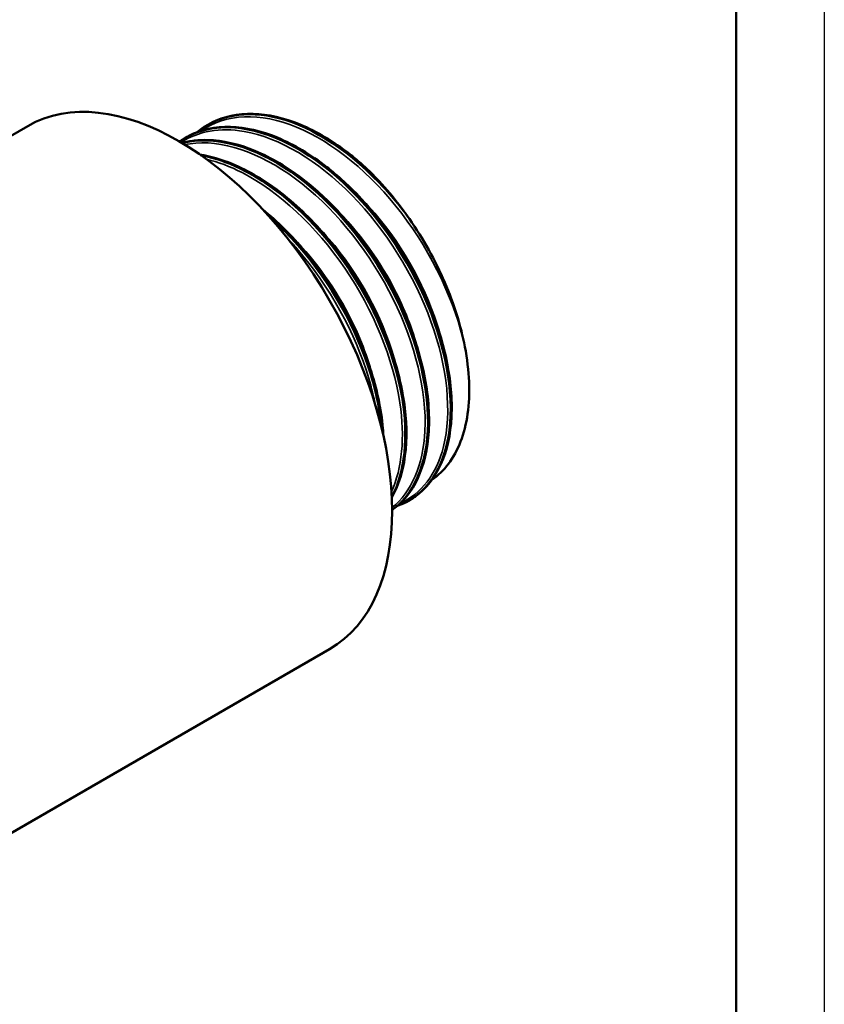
# Model space of a CAD drawing. Header units: millimetres. Extents: x -134 to 755, y -69 to 356.
# Tile 11 of 20: x 164 to 210, y 113 to 169. Entities that reach past the tile are written whole.
import ezdxf

# ---------------------------------------------------------------- set-up
doc = ezdxf.new("R2010")
doc.units = ezdxf.units.MM
for name, color, linetype, lineweight in [('Видимые тонкие (ГОСТ)', 7, 'Continuous', 35), ('Видимый контур (ГОСТ)', 7, 'Continuous', 50), ('Кромка (ГОСТ)', 7, 'Continuous', 50)]:
    doc.layers.add(name, color=color, linetype=linetype, lineweight=lineweight)

# ---------------------------------------------------------------- blocks, each defined once
blk = doc.blocks.new('Рамки ГОСТ_ граница 297x210')
at = {"layer": 'Кромка (ГОСТ)', "lineweight": 25}
blk.add_line((210, 297), (210, 0), dxfattribs=at)
at = {"layer": 'Кромка (ГОСТ)'}
blk.add_line((205, 5), (205, 292), dxfattribs=at)

msp = doc.modelspace()

# ---------------------------------------------------------------- linework, layer by layer
at = {"layer": 'Видимые тонкие (ГОСТ)'}
for points, knots in [([(189.6459, 150.1788), (189.0918, 152.7202), (187.7987, 155.4593), (186.067, 157.7275), (184.3358, 159.995), (182.1813, 161.7716), (180.1115, 162.6218), (178.0567, 163.4659), (176.103, 163.3892), (174.7034, 162.4049)], [8.1045097, 8.1045097, 8.1045097, 8.1045097, 8.826182, 8.826182, 8.826182, 9.547605, 9.547605, 9.547605, 10.2638012, 10.2638012, 10.2638012, 10.2638012]), ([(185.9807, 141.3154), (187.1701, 141.8411), (188.0415, 142.9655), (188.4339, 144.5241), (188.9188, 146.4507), (188.6671, 149.0238), (187.7275, 151.6179), (186.7881, 154.2113), (185.169, 156.8028), (183.2474, 158.7632), (181.3263, 160.723), (179.1192, 162.0345), (177.1443, 162.3762), (175.7908, 162.6103), (174.5543, 162.3874), (173.5644, 161.754)], [13.2888388, 13.2888388, 13.2888388, 13.2888388, 13.8711808, 13.8711808, 13.8711808, 14.5909949, 14.5909949, 14.5909949, 15.3105985, 15.3105985, 15.3105985, 16.0299964, 16.0299964, 16.0299964, 16.5230134, 16.5230134, 16.5230134, 16.5230134]), ([(185.5283, 141.0719), (186.622, 141.9474), (187.2884, 143.4847), (187.3833, 145.4113), (187.4923, 147.6248), (186.8456, 150.3327), (185.5864, 152.8801), (184.3274, 155.427), (182.4665, 157.7912), (180.4372, 159.4004), (178.4084, 161.0093), (176.2283, 161.8495), (174.4066, 161.7133), (174.1935, 161.6973), (173.9855, 161.6681), (173.7831, 161.6259)], [19.7173363, 19.7173363, 19.7173363, 19.7173363, 20.3423278, 20.3423278, 20.3423278, 21.0604177, 21.0604177, 21.0604177, 21.7783396, 21.7783396, 21.7783396, 22.4960981, 22.4960981, 22.4960981, 22.5800575, 22.5800575, 22.5800575, 22.5800575]), ([(185.4925, 141.9756), (186.0872, 143.2902), (186.2627, 145.056), (185.9676, 147.0121), (185.593, 149.495), (184.4632, 152.2624), (182.8397, 154.6379), (181.2173, 157.0117), (179.1157, 158.973), (177.0308, 160.0412), (176.3494, 160.3903), (175.6718, 160.6429), (175.0147, 160.7975)], [26.2948373, 26.2948373, 26.2948373, 26.2948373, 26.8638452, 26.8638452, 26.8638452, 27.5861047, 27.5861047, 27.5861047, 28.307848, 28.307848, 28.307848, 28.5437237, 28.5437237, 28.5437237, 28.5437237]), ([(188.3248, 150.5699), (187.7383, 152.897), (186.4854, 155.3666), (184.858, 157.3674), (184.4406, 157.8807), (183.9995, 158.3617), (183.5428, 158.8044)], [8.14773325, 8.14773325, 8.14773325, 8.14773325, 8.87427286, 8.87427286, 8.87427286, 9.06063115, 9.06063115, 9.06063115, 9.06063115]), ([(187.0353, 149.8288), (186.7523, 150.955), (186.3219, 152.1149), (185.7589, 153.239), (184.8605, 155.0328), (183.6309, 156.7223), (182.2588, 158.0631)], [14.43081347, 14.43081347, 14.43081347, 14.43081347, 14.78249163, 14.78249163, 14.78249163, 15.34367703, 15.34367703, 15.34367703, 15.34367703]), ([(185.7542, 149.0952), (185.1633, 151.4278), (183.9062, 153.9034), (182.2725, 155.9056), (181.8576, 156.4141), (181.4195, 156.8908), (180.9661, 157.3296)], [20.71495316, 20.71495316, 20.71495316, 20.71495316, 21.4431916, 21.4431916, 21.4431916, 21.62813575, 21.62813575, 21.62813575, 21.62813575]), ([(184.5815, 146.8507), (184.4854, 147.3549), (184.3605, 147.8685), (184.2068, 148.3867), (183.4427, 150.9616), (181.9727, 153.626), (180.137, 155.735), (179.9599, 155.9386), (179.7795, 156.1367), (179.5963, 156.3292)], [33.20269264, 33.20269264, 33.20269264, 33.20269264, 33.34723434, 33.34723434, 33.34723434, 34.06554603, 34.06554603, 34.06554603, 34.13486051, 34.13486051, 34.13486051, 34.13486051]), ([(184.4646, 148.355), (184.1596, 149.5637), (183.6848, 150.811), (183.0605, 152.0107), (182.174, 153.7144), (180.9918, 155.3101), (179.6808, 156.5888)], [26.99813846, 26.99813846, 26.99813846, 26.99813846, 27.37548238, 27.37548238, 27.37548238, 27.91132106, 27.91132106, 27.91132106, 27.91132106])]:
    msp.add_open_spline(points, degree=3, knots=knots, dxfattribs=at)
at = {"layer": 'Видимый контур (ГОСТ)'}
for p, q in [((136.6045, 146.3481), (164.8888, 162.678)), ((175.0824, 162.7494), (175.0944, 162.7563)), ((173.7982, 162.008), (173.8102, 162.0149)), ((186.5053, 141.4815), (186.5173, 141.4884)), ((161.838, 121.4259), (181.9888, 133.06))]:
    msp.add_line(p, q, dxfattribs=at)
for centre, major_axis, start_param, end_param in [((173.4388, 147.869), (-8.55, 14.809), 3.1415927, 6.2831853), ((181.4063, 152.469), (-6.0325, 10.4486), 4.8572844, 4.9160315)]:
    msp.add_ellipse(centre, major_axis=major_axis, ratio=0.5773503, start_param=start_param, end_param=end_param, dxfattribs=at)
for points, knots in [([(174.8829, 162.6258), (176.1916, 163.4733), (177.9441, 163.5791), (179.8084, 162.9118), (181.8658, 162.1754), (184.0421, 160.504), (185.8303, 158.3027), (186.0617, 158.0178), (186.2868, 157.7245), (186.5046, 157.4241)], [-10.2427371, -10.2427371, -10.2427371, -10.2427371, -9.5934965, -9.5934965, -9.5934965, -8.877013, -8.877013, -8.877013, -8.7842752, -8.7842752, -8.7842752, -8.7842752]), ([(186.0942, 157.993), (184.3339, 160.2523), (182.1591, 162.0043), (180.0815, 162.8207), (178.2154, 163.554), (176.4419, 163.5265), (175.0948, 162.7553)], [2.559837, 2.559837, 2.559837, 2.559837, 3.2800724, 3.2800724, 3.2800724, 3.9269908, 3.9269908, 3.9269908, 3.9269908]), ([(175.3007, 162.868), (175.9964, 163.2206), (176.8022, 163.3914), (178.4973, 163.3492), (179.4066, 163.1407), (181.2472, 162.3783), (182.2017, 161.8085), (183.3271, 160.9309), (183.5388, 160.7564), (183.7482, 160.5745)], [0, 0, 0, 0, 0.38195, 0.38195, 0.7598902, 0.7598902, 1.1445751, 1.1445751, 1.2345279, 1.2345279, 1.2345279, 1.2345279]), ([(173.6022, 161.8784), (174.4518, 162.4302), (175.4824, 162.6817), (176.6174, 162.5941), (178.5481, 162.445), (180.7645, 161.3159), (182.749, 159.4834), (184.7315, 157.6526), (186.466, 155.1357), (187.5505, 152.5394), (188.6641, 149.8737), (189.0813, 147.1489), (188.7105, 145.0543), (188.4013, 143.3086), (187.5483, 142.0136), (186.324, 141.3857)], [-16.5259225, -16.5259225, -16.5259225, -16.5259225, -16.1042264, -16.1042264, -16.1042264, -15.3869213, -15.3869213, -15.3869213, -14.6703193, -14.6703193, -14.6703193, -13.9345638, -13.9345638, -13.9345638, -13.3213415, -13.3213415, -13.3213415, -13.3213415]), ([(186.5145, 141.4926), (187.5366, 142.0894), (188.2805, 143.168), (188.6269, 144.6028), (189.0984, 146.5559), (188.8286, 149.1518), (187.8704, 151.7618), (186.9125, 154.3709), (185.2745, 156.9712), (183.3371, 158.9329), (181.4002, 160.8942), (179.1803, 162.2001), (177.1972, 162.5313), (175.9311, 162.7428), (174.7683, 162.5558), (173.8135, 162.0086)], [7.0685835, 7.0685835, 7.0685835, 7.0685835, 7.5964652, 7.5964652, 7.5964652, 8.3150725, 8.3150725, 8.3150725, 9.0334664, 9.0334664, 9.0334664, 9.7516516, 9.7516516, 9.7516516, 10.2101761, 10.2101761, 10.2101761, 10.2101761]), ([(174.0165, 162.1266), (174.7122, 162.4792), (175.518, 162.65), (177.2131, 162.6078), (178.1225, 162.3993), (179.963, 161.6369), (180.9176, 161.0671), (181.9421, 160.2681), (182.0541, 160.1782), (182.5003, 159.8094), (182.8308, 159.5127), (184.0393, 158.3382), (184.8813, 157.3318), (186.3383, 155.2028), (186.975, 154.0561), (187.9842, 151.7527), (188.3693, 150.5674), (188.8449, 148.3059), (188.9411, 147.2018), (188.8357, 145.2092), (188.6322, 144.2963), (187.9501, 142.778), (187.4622, 142.1527), (186.8081, 141.6737), (186.7505, 141.6339), (186.6918, 141.5956)], [0, 0, 0, 0, 0.38195, 0.38195, 0.7598902, 0.7598902, 1.1445751, 1.1445751, 1.1920016, 1.1920016, 1.3345014, 1.3345014, 1.7256039, 1.7256039, 2.1101012, 2.1101012, 2.4945933, 2.4945933, 2.8795169, 2.8795169, 3.2653415, 3.2653415, 3.6505511, 3.6505511, 3.6870613, 3.6870613, 3.6870613, 3.6870613]), ([(173.624, 161.7225), (174.0858, 161.8443), (174.5776, 161.9), (175.929, 161.8664), (176.8383, 161.6579), (178.6789, 160.8954), (179.6334, 160.3257), (180.6637, 159.5221), (180.7816, 159.4274), (181.2509, 159.0384), (181.5982, 158.7243), (182.8195, 157.5245), (183.6574, 156.5129), (185.1046, 154.3765), (185.7355, 153.2273), (186.7322, 150.9221), (187.1102, 149.7374), (187.5714, 147.48), (187.6601, 146.3794), (187.5397, 144.3965), (187.3287, 143.4897), (186.6319, 141.9847), (186.1353, 141.3671), (185.5303, 140.9377)], [0.1541074, 0.1541074, 0.1541074, 0.1541074, 0.38195, 0.38195, 0.7598902, 0.7598902, 1.1445751, 1.1445751, 1.1944752, 1.1944752, 1.3444323, 1.3444323, 1.7354209, 1.7354209, 2.1199082, 2.1199082, 2.5044032, 2.5044032, 2.8893461, 2.8893461, 3.2751909, 3.2751909, 3.6609183, 3.6609183, 3.6609183, 3.6609183]), ([(185.5297, 140.9383), (186.7233, 141.7922), (187.4554, 143.3868), (187.5602, 145.4105), (187.6753, 147.6339), (187.0318, 150.3559), (185.7716, 152.9203), (184.5116, 155.4842), (182.6456, 157.8683), (180.6068, 159.4974), (178.5685, 161.1262), (176.3746, 161.9862), (174.5364, 161.8657), (174.222, 161.8451), (173.9183, 161.7958), (173.6273, 161.7191)], [13.4041943, 13.4041943, 13.4041943, 13.4041943, 14.0566468, 14.0566468, 14.0566468, 14.7735038, 14.7735038, 14.7735038, 15.4901898, 15.4901898, 15.4901898, 16.2067093, 16.2067093, 16.2067093, 16.3292938, 16.3292938, 16.3292938, 16.3292938]), ([(173.6305, 161.7185), (173.6986, 161.736), (173.7674, 161.7519), (173.8369, 161.7663), (175.5792, 162.1273), (177.7376, 161.513), (179.8088, 160.0768), (181.879, 158.6412), (183.8448, 156.397), (185.2491, 153.8858), (186.6528, 151.3757), (187.484, 148.6207), (187.5564, 146.2835), (187.63, 143.908), (186.9184, 141.9862), (185.6086, 140.9969), (185.5827, 140.9774), (185.5566, 140.9582), (185.5302, 140.9393)], [-22.610167, -22.610167, -22.610167, -22.610167, -22.5815862, -22.5815862, -22.5815862, -21.864703, -21.864703, -21.864703, -21.1481587, -21.1481587, -21.1481587, -20.4319347, -20.4319347, -20.4319347, -19.7039559, -19.7039559, -19.7039559, -19.689563, -19.689563, -19.689563, -19.689563]), ([(174.6426, 161.0667), (175.2362, 160.9715), (175.8506, 160.7937), (177.3947, 160.154), (178.3492, 159.5843), (180.176, 158.1596), (181.0708, 157.2859), (182.6876, 155.3526), (183.4301, 154.2693), (184.6752, 152.0325), (185.1936, 150.8514), (185.9476, 148.5393), (186.1925, 147.3797), (186.383, 145.2243), (186.3304, 144.202), (185.9961, 142.6944), (185.7869, 142.1296), (185.5133, 141.638)], [0.5047945, 0.5047945, 0.5047945, 0.5047945, 0.7598902, 0.7598902, 1.1445751, 1.1445751, 1.5303969, 1.5303969, 1.9154258, 1.9154258, 2.2999374, 2.2999374, 2.6845589, 2.6845589, 3.069914, 3.069914, 3.3372363, 3.3372363, 3.3372363, 3.3372363]), ([(185.5102, 141.6635), (186.2012, 142.9566), (186.4471, 144.7568), (186.1835, 146.779), (185.8606, 149.2561), (184.7756, 152.0441), (183.1784, 154.4635), (181.5824, 156.8811), (179.4886, 158.909), (177.3898, 160.0519), (176.4716, 160.5518), (175.556, 160.8804), (174.6839, 161.032)], [19.9653592, 19.9653592, 19.9653592, 19.9653592, 20.5542157, 20.5542157, 20.5542157, 21.2755301, 21.2755301, 21.2755301, 21.9963143, 21.9963143, 21.9963143, 22.3116302, 22.3116302, 22.3116302, 22.3116302]), ([(174.7012, 161.0208), (175.4213, 160.8933), (176.1708, 160.6449), (176.9272, 160.2772), (179.0213, 159.259), (181.1499, 157.335), (182.8127, 154.975), (184.4744, 152.6167), (185.6567, 149.8438), (186.0873, 147.3297), (186.4698, 145.0967), (186.2566, 143.0854), (185.5107, 141.6766)], [-28.591273, -28.591273, -28.591273, -28.591273, -28.3311085, -28.3311085, -28.3311085, -27.6108348, -27.6108348, -27.6108348, -26.891052, -26.891052, -26.891052, -26.2517563, -26.2517563, -26.2517563, -26.2517563]), ([(186.0942, 157.993), (185.1457, 159.2607), (184.3227, 160.0479), (183.8812, 160.4571), (183.801, 160.5286), (183.7482, 160.5745)], [-0.08370837, -0.08370837, -0.08370837, -0.08370837, -0.027754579, -0.027754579, -0.011757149, -0.011757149, -0.011757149, -0.011757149]), ([(178.2001, 157.9541), (179.037, 157.2752), (179.8525, 156.4657), (181.4034, 154.6112), (182.146, 153.5278), (183.391, 151.2911), (183.9094, 150.11), (184.6634, 147.7979), (184.9083, 146.6383), (185.0161, 145.4185), (185.0261, 145.2765), (185.0336, 145.1356)], [1.1759953, 1.1759953, 1.1759953, 1.1759953, 1.5303969, 1.5303969, 1.9154258, 1.9154258, 2.2999374, 2.2999374, 2.6845589, 2.6845589, 2.7356686, 2.7356686, 2.7356686, 2.7356686]), ([(184.9587, 145.4427), (184.8898, 146.2808), (184.7337, 147.1616), (184.4898, 148.0602), (183.7896, 150.6399), (182.3708, 153.3442), (180.5605, 155.5205), (179.9089, 156.3038), (179.2085, 157.0164), (178.4832, 157.6395)], [26.7787554, 26.7787554, 26.7787554, 26.7787554, 27.0285959, 27.0285959, 27.0285959, 27.7458366, 27.7458366, 27.7458366, 28.0040141, 28.0040141, 28.0040141, 28.0040141]), ([(178.5548, 157.5628), (178.9936, 157.181), (179.4229, 156.7661), (179.8371, 156.3217), (181.7318, 154.289), (183.2973, 151.6562), (184.1724, 149.0572), (184.5798, 147.8473), (184.836, 146.6496), (184.9379, 145.5259)], [-34.2773423, -34.2773423, -34.2773423, -34.2773423, -34.1207134, -34.1207134, -34.1207134, -33.4043556, -33.4043556, -33.4043556, -33.0708672, -33.0708672, -33.0708672, -33.0708672]), ([(189.6459, 150.1788), (189.4181, 151.3671), (189.0321, 152.6021), (187.968, 155.0745), (187.2891, 156.2956), (186.5046, 157.4241)], [-0.8193964, -0.8193964, -0.8193964, -0.8193964, -0.41514899, -0.41514899, 0, 0, 0, 0]), ([(187.7813, 142.6483), (188.1317, 142.8883), (188.4447, 143.1893), (189.2707, 144.282), (189.6385, 145.243), (189.9607, 147.516), (189.9085, 148.8087), (189.6459, 150.1788)], [-1.1530863, -1.1530863, -1.1530863, -1.1530863, -0.9275856, -0.9275856, -0.4657523, -0.4657523, 0, 0, 0, 0])]:
    msp.add_open_spline(points, degree=3, knots=knots, dxfattribs=at)
for points in [[(174.4766, 162.3275), (174.6069, 162.4353), (174.7423, 162.5351), (174.8826, 162.6266)], [(173.4816, 161.8063), (173.5201, 161.8332), (173.5591, 161.8595), (173.5984, 161.8852)], [(186.3252, 141.3839), (186.1673, 141.3039), (186.003, 141.2346), (185.8331, 141.1761)]]:
    msp.add_open_spline(points, degree=3, dxfattribs=at)

# ---------------------------------------------------------------- block references
msp.add_blockref('Рамки ГОСТ_ граница 297x210', (0, 0))

doc.saveas('drawing.dxf')
